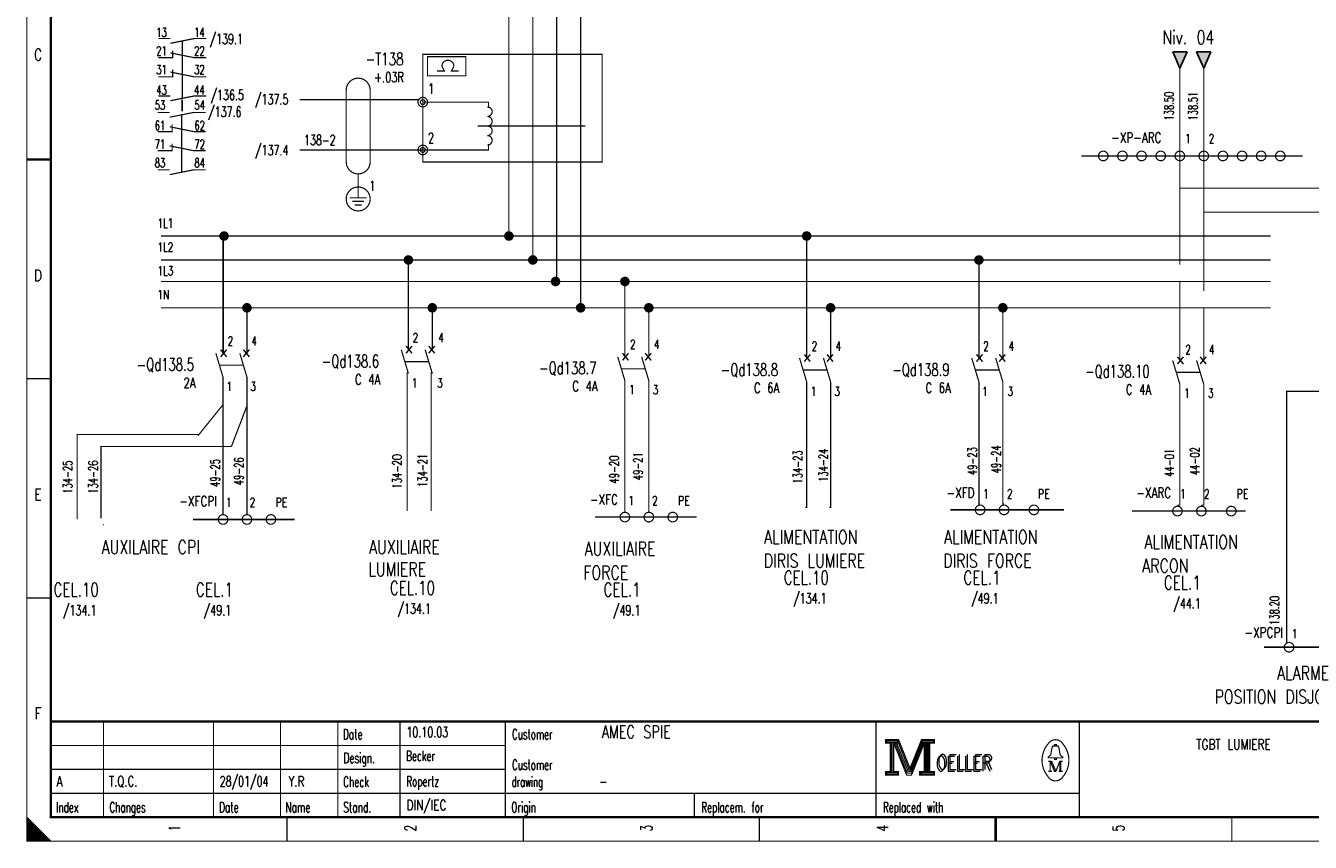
# Model space of a CAD drawing. Header units: centimetres. Extents: x -1 to 409, y 0 to 286.
# Tile 1 of 3: x 0 to 268, y 0 to 170. Entities that reach past the tile are written whole.
import ezdxf
from ezdxf.enums import TextEntityAlignment as Align

# ---------------------------------------------------------------- set-up
doc = ezdxf.new("R2010")
doc.units = ezdxf.units.CM
doc.header["$MEASUREMENT"] = 0
for name, pattern in [('DINSECT', [4.5, 1.625, -0.5, 0.25, -0.5, 1.625]), ('GESTRICHELT', [3.75, 3, -0.75]), ('STRICH-PUNKT', [4.7, 3, -0.75, 0.2, -0.75])]:
    doc.linetypes.add(name, pattern=pattern)
doc.layers.get('0').update_dxf_attribs({"linetype": 'CONTINUOUS'})
doc.styles.get("Standard").update_dxf_attribs({"font": 'TXT', "bigfont": 'TXT'})

# ---------------------------------------------------------------- blocks, each defined once
blk = doc.blocks.new('BCIRCLE_FILLED')
at = {"color": 0, "linetype": 'Continuous', "const_width": 1, "flags": 128}
blk.add_lwpolyline([(0.5, 0, 1), (-0.5, 0, 1)], format="xyb", close=True, dxfattribs=at)

msp = doc.modelspace()

# ---------------------------------------------------------------- hatches: boundary and pattern name
at = {"linetype": 'Continuous'}
for points in [[(242.5, 165), (239.5, 165), (241, 161.6)], [(247.5, 165), (244.5, 165), (246, 161.6)]]:
    msp.add_hatch(color=256, dxfattribs=at).paths.add_polyline_path(points)

# ---------------------------------------------------------------- linework, layer by layer
for p, q in [((241, 161.6), (239.5, 165)), ((239.5, 165), (242.5, 165)), ((242.5, 165), (241, 161.6)), ((246, 161.6), (244.5, 165)), ((244.5, 165), (247.5, 165)), ((247.5, 165), (246, 161.6))]:
    msp.add_line(p, q, dxfattribs=at)
at = {"color": 7, "linetype": 'Continuous'}
for p, q in [((32.44, 154.96), (32.44, 152.63)), ((41.03, 101.97), (41.03, 126.53))]:
    msp.add_line(p, q, dxfattribs=at)
at = {"color": 7, "const_width": 0.25, "flags": 128}
for points in [[(0, 142.5), (0, 285), (405, 285), (405, 0), (0, 0), (0, 142.5)], [(28, 126.5), (100.75, 126.5), (100.75, 197.25)], [(28, 117), (110.75, 117), (110.75, 197.25)], [(79.75, 121.5), (105.75, 121.5), (105.75, 197.25)], [(84.75, 111.5), (115.75, 111.5), (115.75, 197.25)], [(29.99, 166.79), (34.99, 167.79), (37.49, 167.79)], [(27.49, 163.79), (30.49, 163.79), (30.49, 165.29)], [(29.99, 164.79), (34.99, 163.79), (37.49, 163.79)], [(83.75, 162), (83.75, 164), (91.75, 164), (91.75, 160), (83.75, 160), (83.75, 162)], [(27.49, 159.79), (30.49, 159.79), (30.49, 161.29)], [(86.75, 162), (87.25, 161), (85.75, 161)], [(89.25, 162), (88.75, 161), (90.25, 161)], [(29.99, 160.79), (34.99, 159.79), (37.49, 159.79)], [(29.99, 154.79), (34.99, 155.79), (37.49, 155.79)], [(82, 155), (57, 155)], [(96.5, 153.25), (96.5, 154.5), (82.75, 154.5)], [(29.86, 151.34), (34.86, 152.34), (37.36, 152.34)], [(27.36, 148.34), (30.36, 148.34), (30.36, 149.84)], [(29.86, 149.34), (34.86, 148.34), (37.36, 148.34)], [(27.36, 144.34), (30.36, 144.34), (30.36, 145.84)], [(29.86, 145.34), (34.86, 144.34), (37.36, 144.34)], [(96.5, 145.75), (96.5, 144.5), (82.75, 144.5)], [(57, 144.5), (82.75, 144.5)], [(29.86, 139.34), (34.86, 140.34), (37.36, 140.34)], [(69.25, 134.5), (69.25, 139.5)], [(354.5, 136.5), (241, 136.5)], [(354.5, 131.5), (246, 131.5)], [(163, 101), (163, 126.5), (100.75, 126.5)], [(260, 126.5), (163, 126.5)], [(79.75, 102.75), (79.75, 121.5), (28, 121.5)], [(199, 101), (199, 121.5), (105.75, 121.5)], [(260, 121.5), (199, 121.5)], [(110.5, 117), (110.5, 118)], [(125, 101.25), (125, 117), (111, 117)], [(125, 117), (241, 117), (241, 100.35)], [(260, 117), (241, 117)], [(46, 102), (46, 111.5), (28, 111.5)], [(84.75, 102.75), (84.75, 111.5), (46, 111.5)], [(130, 101.25), (130, 111.5), (115.75, 111.5)], [(168, 101), (168, 111.5), (130, 111.5)], [(168, 111.5), (204, 111.5), (204, 101)], [(204, 111.5), (246, 111.5), (246, 100.5)], [(260, 111.5), (246, 111.5)], [(41, 68.25), (41, 97)], [(46, 68.25), (46, 97)], [(79.5, 69), (79.5, 98)], [(84.5, 69), (84.5, 98)], [(125, 68.75), (125, 96.25)], [(130, 68.75), (130, 96.25)], [(162.75, 69.75), (163, 69.75), (163, 96)], [(167.75, 69.75), (168, 69.75), (168, 96)], [(199.25, 70.5), (199, 70.5), (199, 96)], [(204, 96), (204, 70.5), (204.25, 70.5)], [(241, 95.5), (241, 70.25), (240.5, 70.25)], [(246, 95.5), (246, 70.25), (245.5, 70.25)], [(10.5, 67.25), (10.5, 85), (35.75, 85)], [(15.5, 67.5), (15.5, 82.5), (42.75, 82.5)], [(16, 66.25), (16, 66)], [(130, 66.5), (130, 66.75)], [(179.5, 21.2), (179.5, 20.5), (180.5, 20.5), (180.5, 14.5), (179.5, 14.5), (179.5, 13.8), (182.2, 13.8), (182.2, 14.5), (181.2, 14.5), (181.2, 20.5), (182.2, 20.5), (182.2, 21.2), (179.5, 21.2)], [(180.7, 20.7), (180.7, 14.3), (181, 14.3), (181, 20.7)], [(181.2, 20.5), (183.9, 13.8), (184.9, 13.8), (187.6, 20.5)], [(181.8, 20.5), (184.2, 14.6), (184.6, 14.6)], [(182.2, 21.2), (184.6, 15.2), (187, 21.2)], [(182.2, 20.5), (184.4, 14.9), (184.7, 14.9)], [(184.6, 14.2), (184.9, 14.2), (187.4, 20.5)], [(184.6, 14.6), (184.8, 14.6), (187.2, 20.5)], [(187.6, 20.5), (187.6, 14.5), (186.6, 14.5), (186.6, 13.8), (187.1, 13.8)], [(187, 21.2), (187, 20.5), (188, 20.5), (188, 14.5), (187, 14.5), (187, 13.8), (189.7, 13.8), (189.7, 14.5), (188.7, 14.5), (188.7, 20.5), (189.7, 20.5), (189.7, 21.2), (187, 21.2)], [(187.8, 20.7), (187.8, 14.3), (188.3, 14.3), (188.3, 20.7), (188.5, 20.7), (188.5, 14.3)], [(214.8, 17.4), (213.5, 17.4), (213.5, 17.6), (214, 18), (214.3, 19.6)], [(214.8, 19.9), (214.8, 20.2), (215.2, 20.2), (215.2, 19.9)], [(215.2, 17.4), (216.5, 17.4), (216.5, 17.6), (216, 18), (215.7, 19.6)], [(213.9, 16.7), (213.9, 14.6), (213.5, 14.6)], [(213.9, 16.7), (214.8, 14.6), (215.1, 14.6)], [(0, 5), (0, 0), (5, 0), (0, 5), (0.25, 4.75), (0.25, 0), (0.5, 0), (0.5, 4.5), (0.75, 4.25), (0.75, 0), (1, 0), (1, 4), (1.25, 3.75), (1.25, 0), (1.5, 0)], [(1.5, 0), (1.5, 3.5), (1.75, 3.25), (1.75, 0), (2, 0), (2, 3), (2.25, 2.75), (2.25, 0), (2.5, 0), (2.5, 2.5), (2.75, 2.25), (2.75, 0), (3, 0), (3, 2), (3.25, 1.75)], [(3.25, 1.75), (3.25, 0), (3.5, 0), (3.5, 1.5), (3.75, 1.25), (3.75, 0), (4, 0), (4, 1), (4.25, 0.75), (4.25, 0), (4.5, 0), (4.5, 0.5), (4.75, 0.25)]]:
    msp.add_lwpolyline(points, dxfattribs=at)
at = {"color": 7, "flags": 128}
for points, const_width in [([(0, 285), (405, 285), (405, 0), (0, 0)], 0.25), ([(5, 280), (400, 280), (400, 5), (5, 5)], 0.5), ([(5, 280), (400, 280), (400, 5), (5, 5)], 0.25), ([(179.7, 21), (182, 21), (182, 20.7), (179.7, 20.7)], 0.25), ([(187.2, 21), (189.5, 21), (189.5, 20.7), (187.2, 20.7)], 0.25), ([(214.8, 17.4), (215.2, 17.4), (215.2, 17.1), (214.8, 17.1)], 0.25), ([(179.7, 14.3), (182, 14.3), (182, 14), (179.7, 14)], 0.25), ([(186.8, 14.3), (189.5, 14.3), (189.5, 14), (186.8, 14)], 0.25)]:
    msp.add_lwpolyline(points, close=True, dxfattribs=dict(at, const_width=const_width))
at = {"color": 7}
for points, const_width in [([(27.49, 167.79), (29.99, 167.79)], 0.25), ([(27.49, 155.79), (29.99, 155.79)], 0.25), ([(27.36, 152.34), (29.86, 152.34)], 0.25), ([(94.25, 149.5), (116.75, 149.5)], 0.25), ([(5, 142.5), (0, 142.5)], 0.5), ([(0, 142.5), (5, 142.5)], 0.25), ([(27.36, 140.34), (29.86, 140.34)], 0.25), ([(67.5, 134.5), (71, 134.5)], 0.25), ([(69.25, 136), (69.25, 134.5)], 0.25), ([(68, 133.75), (70.5, 133.75)], 0.25), ([(68.5, 133), (70, 133)], 0.25), ([(39.5, 102), (41, 97)], 0.25), ([(40.5, 102.75), (41.75, 101.25)], 0.3), ([(41.75, 102.75), (40.5, 101.25)], 0.3), ([(44.5, 102), (46, 97)], 0.25), ([(46.5, 102.75), (45.25, 101.25)], 0.3), ([(45.25, 102.75), (46.5, 101.25)], 0.3), ([(78.25, 102.75), (79.75, 97.75)], 0.25), ([(79.25, 103.5), (80.5, 102)], 0.3), ([(80.5, 103.5), (79.25, 102)], 0.3), ([(83.25, 102.75), (84.75, 97.75)], 0.25), ([(85.25, 103.5), (84, 102)], 0.3), ([(84, 103.5), (85.25, 102)], 0.3), ([(124.5, 102), (125.75, 100.5)], 0.3), ([(125.75, 102), (124.5, 100.5)], 0.3), ([(130.5, 102), (129.25, 100.5)], 0.3), ([(129.25, 102), (130.5, 100.5)], 0.3), ([(123.5, 101.25), (125, 96.25)], 0.25), ([(128.5, 101.25), (130, 96.25)], 0.25), ([(161.5, 101), (163, 96)], 0.25), ([(162.5, 101.75), (163.75, 100.25)], 0.3), ([(163.75, 101.75), (162.5, 100.25)], 0.3), ([(166.5, 101), (168, 96)], 0.25), ([(168.5, 101.75), (167.25, 100.25)], 0.3), ([(167.25, 101.75), (168.5, 100.25)], 0.3), ([(197.5, 101), (199, 96)], 0.25), ([(198.5, 101.75), (199.75, 100.25)], 0.3), ([(199.75, 101.75), (198.5, 100.25)], 0.3), ([(202.5, 101), (204, 96)], 0.25), ([(204.5, 101.75), (203.25, 100.25)], 0.3), ([(203.25, 101.75), (204.5, 100.25)], 0.3), ([(239.5, 100.5), (241, 95.5)], 0.25), ([(240.5, 101.25), (241.75, 99.75)], 0.3), ([(241.75, 101.25), (240.5, 99.75)], 0.3), ([(244.5, 100.5), (246, 95.5)], 0.25), ([(246.5, 101.25), (245.25, 99.75)], 0.3), ([(245.25, 101.25), (246.5, 99.75)], 0.3), ([(0, 96.67), (5, 96.67)], 0.25), ([(41, 91.25), (35.75, 84.75)], 0.25), ([(46, 91), (42.75, 82.5)], 0.25), ([(0, 50.83), (5, 50.83)], 0.25), ([(400, 25), (5, 25)], 0.5), ([(16, 5), (16, 25)], 0.25), ([(39, 5), (39, 25)], 0.25), ([(53, 5), (53, 25)], 0.25), ([(65, 25), (65, 5)], 0.25), ([(78, 25), (78, 5)], 0.25), ([(100, 25), (100, 5)], 0.25), ([(177.5, 25), (177.5, 5)], 0.25), ([(220, 25), (220, 5)], 0.25), ([(5, 20), (100, 20)], 0.25), ([(181.5, 20.5), (184, 14.2)], 0.25), ([(184.7, 14.9), (187, 20.6)], 0.25), ([(214.6, 19.9), (215.5, 19.9)], 0.25), ([(213.5, 16.7), (214.2, 16.7)], 0.25), ([(214.2, 16.7), (215.1, 14.6)], 0.25), ([(215.1, 14.6), (215.9, 16.7)], 0.25), ([(215.9, 14.6), (215.9, 16.7)], 0.25), ([(215.9, 16.7), (216.5, 16.7)], 0.25), ([(216.1, 16.7), (216.1, 14.6)], 0.25), ([(5, 15), (100, 15)], 0.25), ([(184, 14.2), (184.6, 14.2)], 0.25), ([(213.9, 14.6), (214.3, 14.6)], 0.25), ([(216.5, 14.6), (215.7, 14.6)], 0.25), ([(5, 10), (220, 10)], 0.25), ([(139.5, 10), (139.5, 5)], 0.25), ([(54.38, 0), (54.38, 5)], 0.25), ([(103.75, 0), (103.75, 5)], 0.25), ([(153.12, 0), (153.12, 5)], 0.25), ([(202.5, 5), (202.5, 0)], 0.5), ([(202.5, 0), (202.5, 5)], 0.25), ([(251.88, 0), (251.88, 5)], 0.25), ([(4.75, 0), (4.75, 0.25)], 0.25)]:
    msp.add_lwpolyline(points, dxfattribs=dict(at, const_width=const_width))
at = {"color": 7, "linetype": 'GESTRICHELT'}
for points, const_width in [([(32.49, 155.29), (32.49, 167.29)], 0.25), ([(66.75, 157), (66.75, 142)], 0.25), ([(71.75, 157), (71.75, 142)], 0.25), ([(32.36, 139.84), (32.36, 151.84)], 0.25), ([(40.25, 99.5), (45.25, 99.5)], 0.25), ([(79, 100.25), (84, 100.25)], 0.25), ([(124.25, 98.75), (129.25, 98.75)], 0.25), ([(162.25, 98.5), (167.25, 98.5)], 0.25), ([(198.25, 98.5), (203.25, 98.5)], 0.25), ([(240.25, 98), (245.25, 98)], 0.25), ([(34.75, 67.25), (56, 67.25)], 0.3), ([(118.75, 67.75), (140, 67.75)], 0.3), ([(193, 69.25), (216.75, 69.25)], 0.3), ([(231.02, 69), (254.77, 69)], 0.3)]:
    msp.add_lwpolyline(points, dxfattribs=dict(at, const_width=const_width))
at = {"color": 7, "linetype": 'GESTRICHELT', "const_width": 0.25, "flags": 128}
msp.add_lwpolyline([(82.75, 164.5), (120.25, 164.5), (120.25, 142), (82.75, 142)], close=True, dxfattribs=at)
at = {"color": 7, "const_width": 0.25, "flags": 128}
for points in [[(89.25, 162, 1), (86.75, 162, 1)], [(96.25, 151.5, 1), (96.25, 153.5, 1)], [(96.25, 149.5, 1), (96.25, 151.5, 1)], [(96.25, 147.5, 1), (96.25, 149.5, 1)], [(96.25, 145.5, 1), (96.25, 147.5, 1)], [(213.5, 20.39, 0.373815), (213.49, 13.43, 0.373815)], [(216.49, 20.4, 0.530775), (213.51, 20.41, 0.530775)], [(214.6, 19.9, 0.414214), (214.3, 19.6, 0.414214)], [(215.7, 19.6, 0.414214), (215.4, 19.9, 0.414214)], [(216.5, 13.4, 0.378582), (216.46, 20.44, 0.378582)], [(213.5, 13.4, 0.532213), (216.49, 13.39, 0.532213)]]:
    msp.add_lwpolyline(points, format="xyb", dxfattribs=at)
at = {"color": 7, "linetype": 'Continuous', "const_width": 0.25}
for points in [[(241, 120.5), (241, 161.6)], [(246, 115), (246, 161.6)]]:
    msp.add_lwpolyline(points, dxfattribs=at)
at = {"color": 7, "linetype": 'GESTRICHELT', "const_width": 0.25, "flags": 128}
for points in [[(71.75, 157, 1), (66.75, 157, 1)], [(66.75, 142, 1), (71.75, 142, 1)]]:
    msp.add_lwpolyline(points, format="xyb", dxfattribs=at)
at = {"color": 7, "const_width": 0.25, "flags": 128}
for points in [[(83.75, 154.5, 1), (81.75, 154.5, 1)], [(83.25, 154.5, 1), (82.25, 154.5, 1)], [(83.75, 144.5, 1), (81.75, 144.5, 1)], [(83.25, 144.5, 1), (82.25, 144.5, 1)], [(226, 143.25, 1), (224, 143.25, 1)], [(230, 143.25, 1), (228, 143.25, 1)], [(234, 143.25, 1), (232, 143.25, 1)], [(238, 143.25, 1), (236, 143.25, 1)], [(238, 143.25, 1), (236, 143.25, 1)], [(242, 143.25, 1), (240, 143.25, 1)], [(247, 143.25, 1), (245, 143.25, 1)], [(251, 143.25, 1), (249, 143.25, 1)], [(255, 143.25, 1), (253, 143.25, 1)], [(259, 143.25, 1), (257, 143.25, 1)], [(263, 143.25, 1), (261, 143.25, 1)], [(71.75, 134.25, 1), (66.75, 134.25, 1)], [(200.25, 69.25, 1), (198.25, 69.25, 1)], [(205.25, 69.25, 1), (203.25, 69.25, 1)], [(211.5, 69.25, 1), (209.5, 69.25, 1)], [(241.5, 69, 1), (239.5, 69, 1)], [(246.5, 69, 1), (244.5, 69, 1)], [(252.75, 69, 1), (250.75, 69, 1)], [(42, 67.25, 1), (40, 67.25, 1)], [(47, 67.25, 1), (45, 67.25, 1)], [(52, 67.25, 1), (50, 67.25, 1)], [(126, 67.75, 1), (124, 67.75, 1)], [(131, 67.75, 1), (129, 67.75, 1)], [(136, 67.75, 1), (134, 67.75, 1)]]:
    msp.add_lwpolyline(points, format="xyb", close=True, dxfattribs=at)
at = {"color": 7, "linetype": 'DINSECT', "const_width": 0.25}
msp.add_lwpolyline([(220.42, 143.25), (266.7, 143.25)], dxfattribs=at)
at = {"color": 4, "linetype": 'STRICH-PUNKT', "const_width": 0.25, "flags": 128}
msp.add_lwpolyline([(283.33, 88.04), (283.33, 94.04), (263.33, 94.04), (263.33, 41.54)], dxfattribs=at)
at = {"color": 4, "linetype": 'STRICH-PUNKT', "const_width": 0.3}
msp.add_lwpolyline([(258.58, 40.54), (282.33, 40.54)], dxfattribs=at)
at = {"color": 4, "linetype": 'STRICH-PUNKT', "const_width": 0.25, "flags": 128}
msp.add_lwpolyline([(264.83, 40.54, 1), (262.83, 40.54, 1)], format="xyb", close=True, dxfattribs=at)

# ---------------------------------------------------------------- block references
at = {"color": 7}
for p in [(41.21, 126.5), (100.75, 126.5), (163, 126.5), (79.75, 121.5), (105.75, 121.5), (199, 121.5), (110.5, 117), (125, 117), (46, 111.5), (84.75, 111.5), (115.75, 111.5), (130, 111.5), (168, 111.5), (204, 111.5)]:
    msp.add_blockref('BCIRCLE_FILLED', p, dxfattribs=at)

# ---------------------------------------------------------------- texts
for s, height, width, p in [('13', 1.905, 0.672, (27.04, 170.05)), ('Niv. 04', 2.857, 0.76, (237.35, 169.47)), ('/139.1', 2.143, 0.68, (38.18, 168.77)), ('21', 1.905, 0.672, (27.04, 166.15)), ('31', 1.905, 0.672, (27.04, 162.24)), ('43', 1.905, 0.672, (27.04, 157.98)), ('/136.5', 2.143, 0.68, (38.36, 157.06)), ('53', 1.905, 0.672, (26.73, 154.83)), ('/137.6', 2.143, 0.68, (37.87, 153.55)), ('61', 1.905, 0.672, (26.73, 150.57)), ('71', 1.905, 0.672, (26.73, 146.67)), ('138-2', 2.143, 0.6768, (57.93, 147.65)), ('83', 1.905, 0.672, (26.73, 142.76)), ('1', 2.14, 0.672, (71.58, 138.06)), ('1L1', 1.905, 0.701333, (27.32, 130.14)), ('1L2', 1.905, 0.701333, (27.32, 125.14)), ('1L3', 1.905, 0.701333, (27.32, 120.18)), ('1N', 1.905, 0.716, (27.28, 115.21)), ('1', 1.91, 0.672, (80.46, 96.75)), ('3', 1.91, 0.672, (85.78, 96.75)), ('1', 1.91, 0.672, (41.77, 96.04)), ('3', 1.91, 0.672, (46.74, 96.04)), ('1', 1.91, 0.672, (125.89, 95.33)), ('3', 1.91, 0.672, (130.86, 95.33)), ('1', 1.91, 0.672, (163.86, 94.98)), ('3', 1.91, 0.672, (168.83, 94.98)), ('1', 1.91, 0.672, (199.71, 94.98)), ('3', 1.91, 0.672, (205.03, 94.98)), ('1', 1.91, 0.672, (241.95, 94.62)), ('3', 1.91, 0.672, (246.91, 94.62)), ('ALIMENTATION', 2.8575, 0.76, (154.09, 65.02)), ('ALIMENTATION', 2.8575, 0.76, (191.71, 65.02)), ('AUXILAIRE CPI', 2.8575, 0.755077, (15.63, 62.89)), ('AUXILIAIRE', 2.857, 0.76, (71.51, 62.89)), ('AUXILIAIRE', 2.857, 0.76, (116.58, 62.54)), ('ALIMENTATION', 2.8575, 0.76, (233.59, 63.96)), ('DIRIS LUMIERE', 2.8575, 0.755077, (154.04, 60.05)), ('DIRIS FORCE', 2.8575, 0.754182, (191.56, 60.05)), ('LUMIERE', 2.857, 0.76, (71.35, 58.28)), ('FORCE', 2.857, 0.76, (116.32, 57.57)), ('CEL.10', 2.857, 0.72, (158.2, 56.5)), ('CEL.1', 2.857, 0.7296, (195.75, 56.5)), ('ARCON', 2.857, 0.76, (233.13, 58.99)), ('CEL.10', 2.857, 0.72, (5.59, 54.02)), ('CEL.1', 2.857, 0.7296, (35.33, 54.02)), ('CEL.10', 2.857, 0.72, (75.86, 54.37)), ('CEL.1', 2.857, 0.7296, (120.51, 54.02)), ('CEL.1', 2.857, 0.7296, (237.63, 55.44)), ('/134.1', 2.143, 0.68, (160.16, 51.82)), ('/49.1', 2.143, 0.6816, (197.37, 51.82)), ('/134.1', 2.143, 0.68, (7.54, 49.33)), ('/49.1', 2.143, 0.6816, (36.95, 49.33)), ('/134.1', 2.143, 0.68, (77.46, 49.69)), ('/49.1', 2.143, 0.6816, (122.49, 49.33)), ('/44.1', 2.143, 0.6816, (239.61, 50.75)), ('ALARME', 2.857, 0.76, (261.31, 36.57)), ('POSITION DISJONCTEUR', 2.8575, 0.756632, (248.26, 31.6)), ('Date', 2.143, 0.64, (66.05, 23.42)), ('Customer', 2.143, 0.62, (101.4, 23.42)), ('Design.', 2.143, 0.636571, (66.19, 18.46)), ('Customer', 2.143, 0.62, (101.4, 17.04)), ('OELLER', 3.096, 0.76, (189.96, 17.75)), ('OELLER', 3.096, 0.76, (189.96, 17.75)), ('OELLER', 3.096, 0.76, (190.32, 18.1)), ('Check', 2.143, 0.632, (66.12, 13.49)), ('drawing', 2.143, 0.6, (101.33, 13.49)), ('Index', 2.143, 0.632, (6.09, 8.16)), ('Changes', 2.143, 0.622857, (17.26, 8.16)), ('Date', 2.143, 0.64, (40.15, 8.16)), ('Name', 2.143, 0.64, (54.04, 8.16)), ('Stand.', 2.143, 0.642667, (66.12, 8.16)), ('Origin', 2.143, 0.626667, (101.27, 8.16)), ('Replacem. for', 2.1431, 0.627077, (140.97, 8.16)), ('Replaced with', 2.1431, 0.619692, (178.95, 8.16))]:
    msp.add_text(s, height=height, dxfattribs=dict(at, width=width)).set_placement(p, align=Align.TOP_LEFT)
for s, height, width, p in [('14', 1.905, 0.672, (37.16, 170.05)), ('22', 1.905, 0.672, (37.16, 166.15)), ('-T138', 2.619, 0.6944, (78.74, 164.82)), ('32', 1.905, 0.672, (37.16, 162.24)), ('+.03R', 2.143, 0.6992, (78.8, 160.78)), ('44', 1.905, 0.672, (37.16, 157.98)), ('/137.5', 2.143, 0.68, (54.68, 156.16)), ('54', 1.905, 0.672, (37.21, 154.83)), ('62', 1.905, 0.672, (37.21, 150.57)), ('72', 1.905, 0.672, (37.21, 146.67)), ('/137.4', 2.143, 0.68, (54.68, 145.52)), ('84', 1.905, 0.672, (37.21, 142.76)), ('-Qd138.5', 2.619, 0.68, (34.94, 100.94)), ('-Qd138.6', 2.619, 0.68, (73.63, 101.65)), ('-Qd138.7', 2.619, 0.68, (119.06, 100.23)), ('-Qd138.8', 2.619, 0.68, (157.03, 99.87)), ('-Qd138.9', 2.619, 0.68, (192.88, 99.87)), ('-Qd138.10', 2.619, 0.679111, (234.71, 99.52)), ('2A', 2.143, 0.716, (35.25, 96.89)), ('C 4A', 2.143, 0.722, (73.87, 97.6)), ('C 4A', 2.143, 0.722, (119.3, 96.18)), ('C 6A', 2.143, 0.722, (157.27, 95.83)), ('C 6A', 2.143, 0.722, (193.12, 95.83)), ('C 4A', 2.143, 0.722, (235, 95.47))]:
    msp.add_text(s, height=height, dxfattribs=dict(at, width=width)).set_placement(p, align=Align.TOP_RIGHT)
for s, height, width, p in [('C', 2.38, 0.76, (2.33, 165.61)), ('D', 2.38, 0.76, (2.33, 119.47)), ('E', 2.38, 0.76, (2.33, 73.68)), ('F', 2.38, 0.76, (2.33, 27.9)), ('TGBT LUMIERE', 2.1431, 0.754667, (252.19, 21.3))]:
    msp.add_text(s, height=height, dxfattribs=dict(at, width=width)).set_placement(p, align=Align.TOP_CENTER)
for s, height, width, p in [('1', 2.14, 0.672, (83.87, 155.6)), ('2', 2.14, 0.672, (83.87, 145.3)), ('1', 1.91, 0.672, (242.1, 145.33)), ('2', 1.91, 0.672, (247.07, 145.33)), ('2', 1.91, 0.672, (41.99, 103.03)), ('4', 1.91, 0.672, (46.96, 103.03)), ('2', 1.91, 0.672, (80.68, 103.74)), ('4', 1.91, 0.672, (86, 103.74)), ('2', 1.91, 0.672, (126.11, 102.32)), ('4', 1.91, 0.672, (131.08, 102.32)), ('2', 1.91, 0.672, (164.08, 101.96)), ('4', 1.91, 0.672, (169.05, 101.96)), ('2', 1.91, 0.672, (199.93, 101.96)), ('4', 1.91, 0.672, (205.25, 101.96)), ('2', 1.91, 0.672, (242.17, 101.25)), ('4', 1.91, 0.672, (247.13, 101.25)), ('1', 1.91, 0.672, (199.93, 71.08)), ('2', 1.91, 0.672, (204.9, 71.08)), ('PE', 1.905, 0.76, (211.34, 71.08)), ('1', 1.91, 0.672, (241.1, 71.08)), ('2', 1.91, 0.672, (246.07, 71.08)), ('PE', 1.905, 0.76, (252.86, 71.08)), ('1', 1.91, 0.672, (41.64, 69.31)), ('2', 1.91, 0.672, (46.61, 69.31)), ('PE', 1.905, 0.76, (51.98, 69.31)), ('1', 1.91, 0.672, (125.75, 69.66)), ('2', 1.91, 0.672, (130.72, 69.66)), ('PE', 1.905, 0.76, (136.09, 69.66)), ('AMEC SPIE', 2.619, 0.752889, (120.16, 20.77)), ('10.10.03', 2.143, 0.678, (79.34, 21.08)), ('Becker', 2.143, 0.626667, (79.27, 16.11)), ('A', 2.14, 0.76, (6.21, 10.79)), ('T.Q.C.', 2.143, 0.728, (17.16, 10.79)), ('28/01/04', 2.143, 0.678, (40.29, 10.79)), ('Y.R', 2.143, 0.738667, (54.67, 10.79)), ('Ropertz', 2.143, 0.622857, (79.32, 10.79)), ('-', 2.14, 0.696, (119.65, 10.79)), ('DIN/IEC', 2.143, 0.750857, (79.35, 5.82))]:
    msp.add_text(s, height=height, dxfattribs=dict(at, width=width)).set_placement(p, align=Align.BOTTOM_LEFT)
at = {"color": 7, "width": 0.672}
for s, p in [('138.50', (240.26, 150.65)), ('138.51', (245.26, 150.65))]:
    msp.add_text(s, height=1.905, rotation=90, dxfattribs=at).set_placement(p, align=Align.BOTTOM_LEFT)
at = {"color": 7}
for s, width, p in [('-XP-ARC', 0.7472, (237.17, 145.37)), ('-XFC', 0.744, (123.54, 69.71)), ('-XFD', 0.744, (198.07, 71.13)), ('-XARC', 0.7472, (239.19, 71.13)), ('-XFCPI', 0.749333, (39.72, 69.35))]:
    msp.add_text(s, height=2.143, dxfattribs=dict(at, width=width)).set_placement(p, align=Align.BOTTOM_RIGHT)
for s, width, p in [('49-23', 0.6768, (196.69, 76.52)), ('49-24', 0.6768, (201.66, 76.88)), ('44-01', 0.6768, (237.86, 76.17)), ('44-02', 0.6768, (243.18, 76.52)), ('134-25', 0.676, (7.57, 72.62)), ('134-26', 0.676, (12.89, 72.62)), ('49-25', 0.6768, (38.4, 74.04)), ('49-26', 0.6768, (43.36, 74.39)), ('134-2O', 0.690667, (76.43, 73.68)), ('134-21', 0.676, (81.75, 74.04)), ('49-20', 0.6768, (121.8, 74.75)), ('49-21', 0.6768, (126.77, 75.46)), ('134-23', 0.676, (160.18, 74.75)), ('134-24', 0.676, (165.51, 75.1))]:
    msp.add_text(s, height=1.905, rotation=90, dxfattribs=dict(at, width=width)).set_placement(p, align=Align.TOP_LEFT)
at = {"color": 4, "linetype": 'STRICH-PUNKT', "width": 0.676}
msp.add_text('138.20', height=1.905, rotation=90, dxfattribs=at).set_placement((259.84, 45.2), align=Align.TOP_LEFT)
at = {"color": 4, "linetype": 'STRICH-PUNKT', "width": 0.7472}
msp.add_text('-XPCPI', height=2.143, dxfattribs=at).set_placement((262.55, 41.89), align=Align.BOTTOM_RIGHT)
at = {"color": 4, "linetype": 'STRICH-PUNKT', "width": 0.672}
msp.add_text('1', height=1.91, dxfattribs=at).set_placement((264.45, 41.85), align=Align.BOTTOM_LEFT)
at = {"color": 7, "width": 0.672}
for s, p in [('1', (29.65, 2.7)), ('2', (78.99, 2.7)), ('3', (128.32, 2.7)), ('4', (177.66, 2.7)), ('5', (226.99, 2.7))]:
    msp.add_text(s, height=2.38, rotation=90, dxfattribs=at).set_placement(p, align=Align.TOP_CENTER)

doc.saveas('drawing.dxf')
